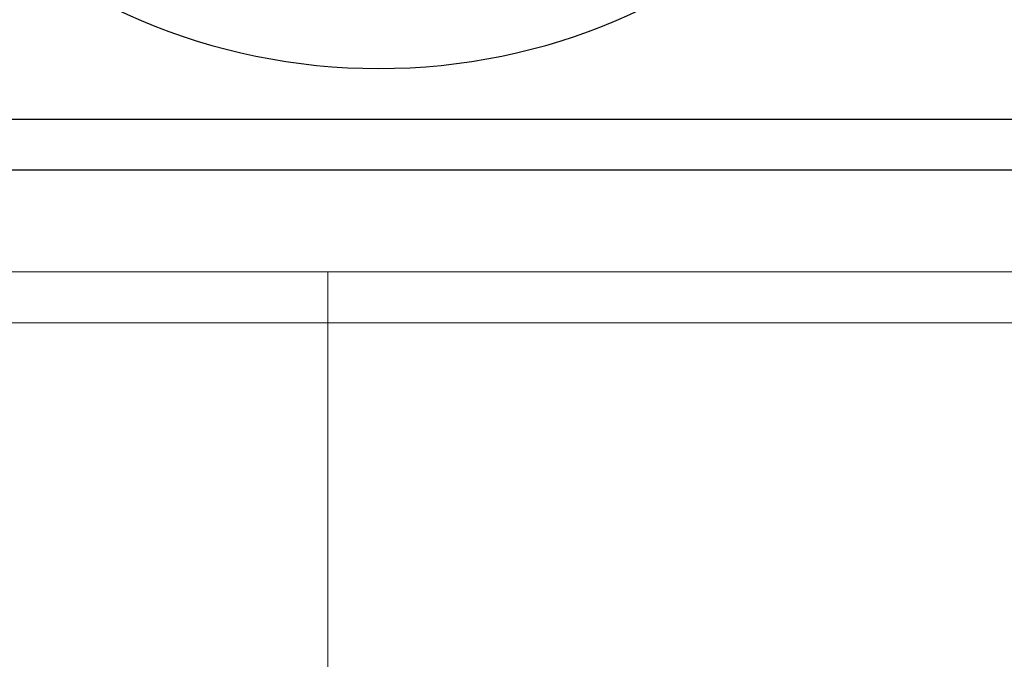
# Model space of a CAD drawing. Header units: millimetres. Extents: x 4330 to 4521, y 6615 to 6785.
# Tile 59 of 64: x 4421.33 to 4431.01, y 6766.59 to 6772.88. Entities that reach past the tile are written whole.
import ezdxf
from ezdxf.lldxf.tags import DXFTag

# ---------------------------------------------------------------- set-up
doc = ezdxf.new("R2010")
doc.units = ezdxf.units.MM
doc.layers.add('1', color=7, linetype='CONTINUOUS', true_color=0xffffff)
tags = doc.linetypes.add('DASHED', pattern=[25.72, 12.86, -12.86]).pattern_tags.tags
tags[6:7] = [DXFTag(74, 4), DXFTag(75, 0), DXFTag(340, '0'), DXFTag(46, 0.0), DXFTag(50, 0.0), DXFTag(44, 0.0), DXFTag(45, 0.0)]
tags[4:5] = [DXFTag(74, 4), DXFTag(75, 0), DXFTag(340, '0'), DXFTag(46, 0.0), DXFTag(50, 0.0), DXFTag(44, 0.0), DXFTag(45, 0.0)]

msp = doc.modelspace()

# ---------------------------------------------------------------- linework, layer by layer
at = {"layer": '1', "color": 7, "linetype": 'Continuous'}
for p, q in [((4413.8619, 6771.899), (4435.8619, 6771.899)), ((4435.8619, 6771.399), (4413.8619, 6771.399))]:
    msp.add_line(p, q, dxfattribs=at)
at = {"layer": '1', "color": 252, "linetype": 'DASHED', "lineweight": 5}
for p, q in [((4424.3619, 6770.399), (4417.3619, 6770.399)), ((4431.3619, 6770.399), (4424.3619, 6770.399)), ((4424.3619, 6748.399), (4424.3619, 6770.399)), ((4424.3619, 6748.399), (4424.3619, 6770.399)), ((4431.3619, 6769.899), (4417.3619, 6769.899))]:
    msp.add_line(p, q, dxfattribs=at)
at = {"layer": '1', "color": 7, "linetype": 'Continuous', "extrusion": (0, 0, -1)}
msp.add_circle((-4424.8619, 6778.399), 6, dxfattribs=at)

doc.saveas('drawing.dxf')
